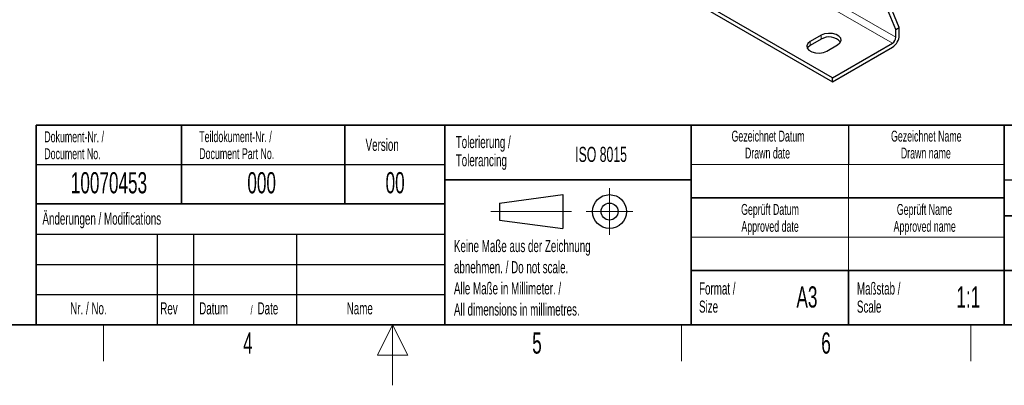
# Model space of a CAD drawing. Header units: millimetres. Extents: x 5 to 418, y 2 to 292.
# Tile 13 of 29: x 155 to 318, y 2 to 62. Entities that reach past the tile are written whole.
import ezdxf

# ---------------------------------------------------------------- set-up
doc = ezdxf.new("R2010")
doc.units = ezdxf.units.MM
doc.layers.add('SLD-0', color=7, linetype='Continuous')
doc.styles.add('SLDTEXTSTYLE0', font='TXT', dxfattribs={"width": 0.605})

# ---------------------------------------------------------------- blocks, each defined once
blk = doc.blocks.new('SW_NOTE_0_4')
at = {"layer": 'SLD-0', "color": 0, "char_height": 1.8, "attachment_point": 2, "style": 'SLDTEXTSTYLE0'}
for s, insert in [('Gezeichnet Name', (9.7, 2.32)), ('Drawn name', (9.62, -0.48))]:
    blk.add_mtext(s, dxfattribs=dict(at, insert=insert))
blk = doc.blocks.new('SW_NOTE_0_5')
at = {"layer": 'SLD-0', "color": 0, "char_height": 1.8, "attachment_point": 2, "style": 'SLDTEXTSTYLE0'}
for s, insert in [('Gezeichnet Datum', (10.04, 2.32)), ('Drawn date', (9.95, -0.48))]:
    blk.add_mtext(s, dxfattribs=dict(at, insert=insert))
blk = doc.blocks.new('SW_NOTE_0_6')
at = {"layer": 'SLD-0', "color": 0, "char_height": 2, "attachment_point": 1, "style": 'SLDTEXTSTYLE0'}
for s, insert in [('Maßstab /', (0, 2.58)), ('Scale', (0, -0.42))]:
    blk.add_mtext(s, dxfattribs=dict(at, insert=insert))
blk = doc.blocks.new('SW_NOTE_0_7')
at = {"layer": 'SLD-0', "color": 0, "char_height": 1.8, "attachment_point": 2, "style": 'SLDTEXTSTYLE0'}
for s, insert in [('Geprüft Datum', (7.96, 2.32)), ('Approved date', (7.97, -0.48))]:
    blk.add_mtext(s, dxfattribs=dict(at, insert=insert))
blk = doc.blocks.new('SW_NOTE_0_8')
at = {"layer": 'SLD-0', "color": 0, "char_height": 2, "attachment_point": 1, "style": 'SLDTEXTSTYLE0'}
for s, insert in [('Format /', (0, 2.58)), ('Size', (0, -0.42))]:
    blk.add_mtext(s, dxfattribs=dict(at, insert=insert))
blk = doc.blocks.new('SW_NOTE_0_9')
at = {"layer": 'SLD-0', "color": 0, "char_height": 2, "attachment_point": 1, "style": 'SLDTEXTSTYLE0'}
for s, insert in [('Keine Maße aus der Zeichnung', (0, 2.58)), ('abnehmen. / Do not scale.', (0, -0.92)), ('Alle Maße in Millimeter. /', (0, -4.42)), ('All dimensions in millimetres.', (0, -7.92))]:
    blk.add_mtext(s, dxfattribs=dict(at, insert=insert))
blk = doc.blocks.new('SW_NOTE_0_10')
at = {"layer": 'SLD-0', "color": 0, "char_height": 2, "attachment_point": 1, "style": 'SLDTEXTSTYLE0'}
for s, insert in [('Tolerierung /', (0, 2.58)), ('Tolerancing', (0, -0.42))]:
    blk.add_mtext(s, dxfattribs=dict(at, insert=insert))
blk = doc.blocks.new('SW_NOTE_0_11')
at = {"layer": 'SLD-0', "color": 0, "char_height": 1.8, "attachment_point": 1, "style": 'SLDTEXTSTYLE0'}
for s, insert in [('Dokument-Nr. /', (0, 2.32)), ('Document No.', (0, -0.48))]:
    blk.add_mtext(s, dxfattribs=dict(at, insert=insert))
blk = doc.blocks.new('SW_NOTE_0_12')
at = {"layer": 'SLD-0', "color": 0, "char_height": 1.8, "attachment_point": 1, "style": 'SLDTEXTSTYLE0'}
for s, insert in [('Teildokument-Nr. /', (0, 2.32)), ('Document Part No.', (0, -0.48))]:
    blk.add_mtext(s, dxfattribs=dict(at, insert=insert))
blk = doc.blocks.new('SW_NOTE_0_13')
at = {"layer": 'SLD-0', "color": 0, "attachment_point": 1, "style": 'SLDTEXTSTYLE0'}
for s, insert, char_height in [('Datum', (0, 2.58), 2), ('/', (8.48, 2.08), 1.5), ('Date', (9.64, 2.58), 2)]:
    blk.add_mtext(s, dxfattribs=dict(at, insert=insert, char_height=char_height))
blk = doc.blocks.new('SW_NOTE_0_14')
at = {"layer": 'SLD-0', "color": 0, "char_height": 1.8, "attachment_point": 2, "style": 'SLDTEXTSTYLE0'}
for s, insert in [('Geprüft Name', (7.62, 2.32)), ('Approved name', (7.65, -0.48))]:
    blk.add_mtext(s, dxfattribs=dict(at, insert=insert))

msp = doc.modelspace()

# ---------------------------------------------------------------- linework, layer by layer
at = {"color": 7, "linetype": 'Continuous', "lineweight": 18}
for p, q in [((299.575, 58.567), (243.007, 91.224)), ((243.573, 92.203), (300.141, 59.547)), ((285.999, 58.175), (285.999, 58.829)), ((287.809, 59.22), (287.809, 59.874))]:
    msp.add_line(p, q, dxfattribs=at)
at = {"color": 7, "linetype": 'Continuous', "lineweight": 25}
for p, q in [((289.676, 52.852), (233.107, 85.509)), ((233.107, 84.856), (289.676, 52.199)), ((300.141, 60.854), (296.072, 70.72)), ((300.707, 61.18), (296.638, 71.046)), ((300.141, 60.854), (300.707, 61.18)), ((300.141, 59.547), (300.141, 60.854)), ((300.707, 59.874), (300.707, 61.18)), ((287.809, 59.874), (285.999, 58.829)), ((287.809, 59.22), (285.999, 58.175)), ((289.676, 52.852), (299.575, 58.567)), ((288.714, 57.261), (290.524, 58.306)), ((289.676, 52.199), (299.575, 57.914)), ((289.676, 52.199), (289.676, 52.852))]:
    msp.add_line(p, q, dxfattribs=at)
at = {"color": 7, "linetype": 'Continuous', "lineweight": 25, "flags": 128}
for points in [[(290.524, 58.306), (290.907, 58.621), (291.08, 58.993), (291.021, 59.377), (290.74, 59.726), (290.268, 59.998), (289.664, 60.16), (288.999, 60.194), (288.355, 60.094), (287.809, 59.874)], [(285.999, 58.829), (285.617, 58.513), (285.444, 58.141), (285.502, 57.758), (285.784, 57.409), (286.255, 57.137), (286.86, 56.974), (287.524, 56.941), (288.168, 57.04), (288.714, 57.261)], [(285.999, 58.175), (285.617, 57.86), (285.522, 57.718)]]:
    msp.add_lwpolyline(points, dxfattribs=at)
at = {"color": 7, "linetype": 'Continuous', "lineweight": 25}
for centre, radius, start, end in [((289.133, 57.086), 2.511, 41.8986, 121.80322), ((298.25, 59.985), 2.459, 302.60548, 357.39452), ((298.913, 59.603), 1.229, 302.60548, 357.39452)]:
    msp.add_arc(centre, radius, start, end, dxfattribs=at)
at = {"layer": 'SLD-0', "lineweight": 35}
for p, q in [((158.117, 45), (225.617, 45)), ((158.117, 45), (158.117, 32)), ((182.117, 45), (182.117, 32)), ((209.117, 45), (209.117, 32)), ((225.617, 45), (225.617, 32)), ((225.617, 45), (266.33, 45)), ((225.617, 45), (225.617, 36)), ((266.33, 12), (266.33, 45)), ((266.33, 45), (266.33, 12)), ((318, 45), (266.33, 45)), ((318, 45), (318, 12)), ((318, 45), (318, 40.105)), ((318, 45), (408, 45)), ((318, 45), (318, 12)), ((225.617, 36), (266.33, 36)), ((225.617, 36), (225.617, 12)), ((266.33, 33), (318, 33)), ((158.117, 32), (158.117, 12)), ((158.117, 32), (225.617, 32)), ((225.617, 32), (225.617, 12)), ((408, 30), (318, 30)), ((266.33, 21), (318, 21)), ((292.33, 21), (292.33, 12)), ((318, 21), (390, 21)), ((26, 12), (408, 12)), ((158.117, 12), (225.617, 12)), ((225.617, 12), (266.33, 12)), ((266.33, 12), (318, 12)), ((408, 12), (318, 12))]:
    msp.add_line(p, q, dxfattribs=at)
at = {"layer": 'SLD-0'}
for p, q in [((292.33, 45), (292.33, 38.5)), ((158.117, 38.5), (225.617, 38.5)), ((318, 36), (408, 36)), ((158.117, 27), (225.617, 27)), ((178.117, 27), (178.117, 12)), ((184.117, 27), (184.117, 12)), ((201.117, 27), (201.117, 12)), ((158.117, 22), (225.617, 22)), ((158.117, 17), (225.617, 17))]:
    msp.add_line(p, q, dxfattribs=at)
at = {"layer": 'SLD-0', "lineweight": 18}
for p, q in [((266.33, 38.5), (318, 38.5)), ((292.33, 38.5), (292.33, 33)), ((252.84, 34.575), (252.84, 26.875)), ((292.33, 33), (292.33, 26.5)), ((233.24, 30.725), (246.54, 30.725)), ((248.99, 30.725), (256.69, 30.725)), ((266.33, 26.5), (318, 26.5)), ((292.33, 26.5), (292.33, 21)), ((169.25, 6), (169.25, 12)), ((217, 12), (214.5, 7)), ((217, 2), (217, 12)), ((219.5, 7), (217, 12)), ((264.75, 6), (264.75, 12)), ((312.5, 6), (312.5, 12)), ((214.5, 7), (219.5, 7))]:
    msp.add_line(p, q, dxfattribs=at)
at = {"layer": 'SLD-0', "lineweight": 25}
for p, q in [((234.64, 32.125), (245.14, 33.525)), ((245.14, 33.525), (245.14, 27.925)), ((158.117, 32), (225.617, 32)), ((234.64, 32.125), (234.64, 29.325)), ((234.64, 29.325), (245.14, 27.925))]:
    msp.add_line(p, q, dxfattribs=at)
for radius in [2.8, 1.4]:
    msp.add_circle((252.84, 30.725), radius, dxfattribs=at)

# ---------------------------------------------------------------- block references
at = {"layer": 'SLD-0'}
for name, p in [('SW_NOTE_0_11', (159.471, 41.669)), ('SW_NOTE_0_12', (185.072, 41.687)), ('SW_NOTE_0_5', (268.985, 41.784)), ('SW_NOTE_0_4', (295.468, 41.784)), ('SW_NOTE_0_10', (227.439, 40.639)), ('SW_NOTE_0_7', (271.39, 29.665)), ('SW_NOTE_0_14', (297.254, 29.665)), ('SW_NOTE_0_9', (227.14, 23.453)), ('SW_NOTE_0_8', (267.625, 16.433)), ('SW_NOTE_0_6', (293.703, 16.433)), ('SW_NOTE_0_13', (185.063, 13.146))]:
    msp.add_blockref(name, p, dxfattribs=at)

# ---------------------------------------------------------------- texts
at = {"layer": 'SLD-0', "style": 'SLDTEXTSTYLE0'}
for s, insert, char_height, attachment_point in [('Version', (212.545, 42.76), 2, 1), ('ISO 8015', (247.172, 41.434), 2.5, 1), ('10070453', (170.156, 37.243), 3.5, 2), ('000', (195.377, 37.243), 3.5, 2), ('00', (217.424, 37.253), 3.5, 2), ('Änderungen / Modifications', (159.17, 30.562), 2, 1), ('A3', (285.451, 18.361), 3.5, 2), ('1:1', (312.11, 18.361), 3.5, 2), ('Nr. / No.', (163.753, 15.724), 2, 1), ('Rev', (178.635, 15.724), 2, 1), ('Name', (209.428, 15.729), 2, 1), ('4', (193.103, 10.743), 3.5, 2), ('5', (240.853, 10.743), 3.5, 2), ('6', (288.603, 10.743), 3.5, 2)]:
    msp.add_mtext(s, dxfattribs=dict(at, insert=insert, char_height=char_height, attachment_point=attachment_point))

doc.saveas('drawing.dxf')
